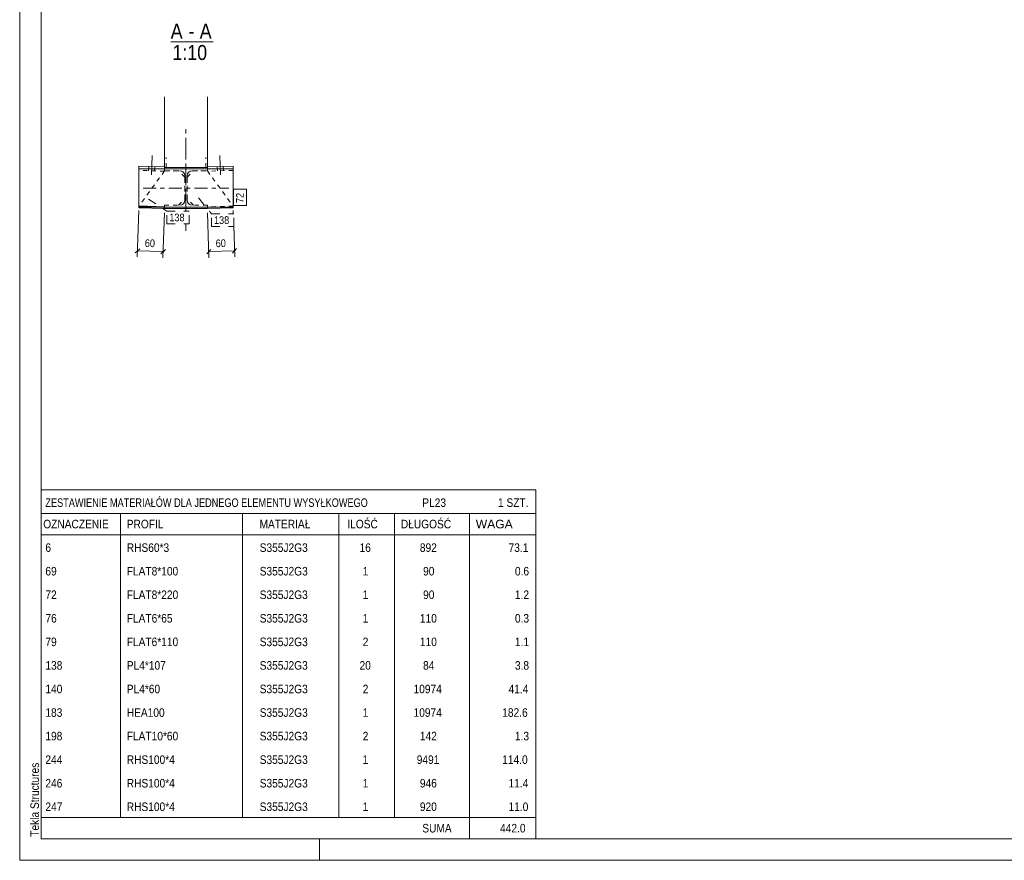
# Model space of a CAD drawing. Header units: millimetres. Extents: x 0 to 910, y 0 to 420.
# Tile 1 of 7: x 0 to 230, y 0 to 196. Entities that reach past the tile are written whole.
import ezdxf

# ---------------------------------------------------------------- set-up
doc = ezdxf.new("R2010")
doc.units = ezdxf.units.MM
for name, pattern in [('XKITLINE00', [0]), ('XKITLINE01', [4, 1, -1, 1, -1]), ('XKITLINE02', [4, 2, -2]), ('XKITLINE03', [6, 3, -1, 1, -1])]:
    doc.linetypes.add(name, pattern=pattern)
for name, color, linetype, lineweight in [('Arkusz rysunku', 3, 'Continuous', 0), ('Element', 2, 'Continuous', 0), ('Inny typ obiektu', 7, 'Continuous', 0), ('Wymiar', 4, 'Continuous', 0), ('Znak elementu', 2, 'Continuous', 0), ('Śruba', 3, 'Continuous', 0)]:
    doc.layers.add(name, color=color, linetype=linetype, lineweight=lineweight)
doc.styles.add('ARIAL', font='ARIAL.TTF')

msp = doc.modelspace()

# ---------------------------------------------------------------- linework, layer by layer
at = {"layer": 'Arkusz rysunku', "linetype": 'XKITLINE00', "lineweight": 0}
for p, q in [((0, 420), (0, 0)), ((5, 415), (5, 5)), ((5, 5), (905, 5)), ((70, 0), (70, 5)), ((0, 0), (910, 0))]:
    msp.add_line(p, q, dxfattribs=at)
at = {"layer": 'Element', "linetype": 'XKITLINE00', "lineweight": 0}
for p, q in [((33.83, 178.26), (33.83, 161.89)), ((43.83, 178.26), (43.83, 161.89)), ((27.83, 162.08), (27.8, 161.08)), ((27.8, 161.08), (27.83, 161.08)), ((27.83, 162.08), (33.83, 161.89)), ((27.83, 152.46), (27.83, 161.46)), ((49.83, 161.46), (27.83, 161.46)), ((33.83, 161.89), (33.81, 161.46)), ((43.83, 161.76), (33.83, 161.76)), ((33.83, 161.76), (33.83, 161.46)), ((49.82, 162.08), (43.82, 161.89)), ((43.82, 161.89), (43.84, 161.46)), ((43.83, 161.76), (43.83, 161.46)), ((49.85, 161.08), (49.82, 162.08)), ((49.83, 152.46), (49.83, 161.46)), ((49.85, 161.08), (49.83, 161.08)), ((27.82, 152.35), (27.83, 152.67)), ((27.82, 152.35), (33.81, 152.16)), ((49.83, 152.46), (27.83, 152.46)), ((33.81, 152.16), (33.82, 152.46)), ((33.83, 152.16), (33.83, 152.46)), ((33.83, 152.16), (43.83, 152.16)), ((43.84, 152.16), (43.83, 152.46)), ((43.83, 152.16), (43.83, 152.46)), ((43.84, 152.16), (49.84, 152.35)), ((49.84, 152.35), (49.83, 152.67))]:
    msp.add_line(p, q, dxfattribs=at)
at = {"layer": 'Element', "linetype": 'XKITLINE03', "lineweight": 0}
for p, q in [((38.83, 153.71), (38.83, 171.18)), ((38.83, 151.59), (38.83, 166.96)), ((28.83, 156.96), (48.83, 156.96)), ((38.83, 146.96), (38.83, 148.59))]:
    msp.add_line(p, q, dxfattribs=at)
at = {"layer": 'Element', "linetype": 'XKITLINE01', "lineweight": 0}
for p, q in [((34.23, 161.76), (34.23, 164.1)), ((43.43, 161.76), (43.43, 164.1)), ((33.8, 160.89), (27.83, 161.08)), ((33.83, 160.96), (27.83, 152.75)), ((33.81, 161.46), (33.8, 160.89)), ((33.83, 161.89), (33.83, 161.76)), ((43.83, 161.76), (33.83, 161.76)), ((33.83, 161.76), (33.83, 161.76)), ((33.83, 161.76), (33.89, 161.76)), ((33.83, 161.46), (33.83, 160.96)), ((37.08, 160.96), (33.83, 160.96)), ((33.83, 160.96), (37.38, 160.96)), ((33.89, 161.76), (34.06, 161.76)), ((34.23, 161.76), (34.23, 161.76)), ((38.58, 159.46), (37.08, 160.96)), ((37.38, 160.96), (37.83, 160.87)), ((39.08, 159.46), (40.58, 160.96)), ((39.82, 160.87), (40.28, 160.96)), ((40.28, 160.96), (43.83, 160.96)), ((40.58, 160.96), (43.83, 160.96)), ((43.43, 161.76), (43.43, 161.76)), ((43.83, 161.89), (43.83, 161.76)), ((43.83, 161.76), (43.83, 161.76)), ((43.83, 161.46), (43.83, 160.96)), ((43.83, 160.96), (49.82, 152.75)), ((43.85, 160.89), (43.84, 161.46)), ((49.83, 161.08), (43.85, 160.89)), ((38.48, 160.22), (38.58, 159.76)), ((38.58, 154.16), (38.58, 159.76)), ((38.58, 154.46), (38.58, 159.46)), ((39.08, 159.76), (39.17, 160.22)), ((39.08, 154.16), (39.08, 159.76)), ((39.08, 154.46), (39.08, 159.46)), ((37.08, 152.96), (38.58, 154.46)), ((38.58, 154.16), (38.48, 153.7)), ((40.58, 152.96), (39.08, 154.46)), ((39.17, 153.7), (39.08, 154.16)), ((33.82, 152.56), (27.83, 152.75)), ((27.83, 152.67), (27.83, 152.75)), ((27.83, 152.75), (33.82, 152.56)), ((33.82, 152.56), (33.83, 152.96)), ((33.82, 152.46), (33.82, 152.56)), ((33.83, 152.96), (37.08, 152.96)), ((33.83, 152.96), (37.38, 152.96)), ((33.83, 152.46), (33.83, 152.96)), ((37.83, 153.05), (37.38, 152.96)), ((40.28, 152.96), (39.82, 153.05)), ((43.83, 152.96), (40.28, 152.96)), ((43.83, 152.96), (40.58, 152.96)), ((43.83, 152.56), (43.83, 152.96)), ((43.83, 152.46), (43.83, 152.96)), ((49.82, 152.75), (43.83, 152.56)), ((49.82, 152.75), (43.83, 152.56)), ((43.83, 152.46), (43.83, 152.56)), ((49.83, 152.67), (49.82, 152.75))]:
    msp.add_line(p, q, dxfattribs=at)
for centre, start, end in [((37.38, 159.76), 22.5, 67.5), ((40.28, 159.76), 112.5, 157.5), ((37.38, 154.16), 292.5, 337.5), ((40.28, 154.16), 202.5, 247.5)]:
    msp.add_arc(centre, 1.2, start, end, dxfattribs=at)
at = {"layer": 'Inny typ obiektu', "linetype": 'XKITLINE00', "lineweight": 0}
for p, q in [((35.27, 191.1), (45.15, 191.1)), ((5, 86.5), (5, 81)), ((5, 86.5), (120.5, 86.5)), ((120.5, 86.5), (120.5, 81)), ((5, 81), (5, 76)), ((5, 81), (120.5, 81)), ((23.5, 81), (23.5, 76)), ((52, 76), (52, 81)), ((74.5, 81), (74.5, 76)), ((87.5, 81), (87.5, 76)), ((105, 81), (105, 76)), ((120.5, 81), (120.5, 76)), ((5, 76), (120.5, 76)), ((5, 76), (5, 70.5)), ((23.5, 76), (23.5, 70.5)), ((52, 70.5), (52, 76)), ((74.5, 76), (74.5, 70.5)), ((87.5, 76), (87.5, 70.5)), ((105, 76), (105, 70.5)), ((120.5, 76), (120.5, 70.5)), ((5, 70.5), (5, 65)), ((23.5, 70.5), (23.5, 65)), ((52, 65), (52, 70.5)), ((74.5, 70.5), (74.5, 65)), ((87.5, 70.5), (87.5, 65)), ((105, 70.5), (105, 65)), ((120.5, 70.5), (120.5, 65)), ((5, 65), (5, 59.5)), ((23.5, 65), (23.5, 59.5)), ((52, 59.5), (52, 65)), ((74.5, 65), (74.5, 59.5)), ((87.5, 65), (87.5, 59.5)), ((105, 65), (105, 59.5)), ((120.5, 65), (120.5, 59.5)), ((5, 59.5), (5, 54)), ((23.5, 59.5), (23.5, 54)), ((52, 54), (52, 59.5)), ((74.5, 59.5), (74.5, 54)), ((87.5, 59.5), (87.5, 54)), ((105, 59.5), (105, 54)), ((120.5, 59.5), (120.5, 54)), ((5, 54), (5, 48.5)), ((23.5, 54), (23.5, 48.5)), ((52, 48.5), (52, 54)), ((74.5, 54), (74.5, 48.5)), ((87.5, 54), (87.5, 48.5)), ((105, 54), (105, 48.5)), ((120.5, 54), (120.5, 48.5)), ((5, 48.5), (5, 43)), ((23.5, 48.5), (23.5, 43)), ((52, 43), (52, 48.5)), ((74.5, 48.5), (74.5, 43)), ((87.5, 48.5), (87.5, 43)), ((105, 48.5), (105, 43)), ((120.5, 48.5), (120.5, 43)), ((5, 43), (5, 37.5)), ((23.5, 43), (23.5, 37.5)), ((52, 37.5), (52, 43)), ((74.5, 43), (74.5, 37.5)), ((87.5, 43), (87.5, 37.5)), ((105, 43), (105, 37.5)), ((120.5, 43), (120.5, 37.5)), ((5, 37.5), (5, 32)), ((23.5, 37.5), (23.5, 32)), ((52, 32), (52, 37.5)), ((74.5, 37.5), (74.5, 32)), ((87.5, 37.5), (87.5, 32)), ((105, 37.5), (105, 32)), ((120.5, 37.5), (120.5, 32)), ((5, 32), (5, 26.5)), ((23.5, 32), (23.5, 26.5)), ((52, 26.5), (52, 32)), ((74.5, 32), (74.5, 26.5)), ((87.5, 32), (87.5, 26.5)), ((105, 32), (105, 26.5)), ((120.5, 32), (120.5, 26.5)), ((5, 26.5), (5, 21)), ((23.5, 26.5), (23.5, 21)), ((52, 21), (52, 26.5)), ((74.5, 26.5), (74.5, 21)), ((87.5, 26.5), (87.5, 21)), ((105, 26.5), (105, 21)), ((120.5, 26.5), (120.5, 21)), ((5, 21), (5, 15.5)), ((23.5, 21), (23.5, 15.5)), ((52, 15.5), (52, 21)), ((74.5, 21), (74.5, 15.5)), ((87.5, 21), (87.5, 15.5)), ((105, 21), (105, 15.5)), ((120.5, 21), (120.5, 15.5)), ((5, 15.5), (5, 10)), ((23.5, 15.5), (23.5, 10)), ((52, 10), (52, 15.5)), ((74.5, 15.5), (74.5, 10)), ((87.5, 15.5), (87.5, 10)), ((105, 15.5), (105, 10)), ((120.5, 15.5), (120.5, 10)), ((5, 10), (5, 5)), ((5, 10), (120.5, 10)), ((105, 10), (105, 5)), ((120.5, 10), (120.5, 5)), ((5, 5), (120.5, 5))]:
    msp.add_line(p, q, dxfattribs=at)
at = {"layer": 'Wymiar', "linetype": 'XKITLINE00', "lineweight": 0}
for p, q in [((27.8, 151.75), (27.45, 140.87)), ((49.85, 151.75), (49.88, 150.97)), ((33.78, 151.16), (33.45, 140.68)), ((43.87, 151.16), (44.2, 140.68)), ((49.97, 148.19), (50.2, 140.87)), ((28.02, 142.8), (26.98, 141.81)), ((34.02, 142.61), (32.97, 141.63)), ((44.65, 142.64), (43.66, 141.59)), ((50.64, 142.83), (49.66, 141.78)), ((27.5, 142.31), (33.5, 142.12)), ((44.15, 142.12), (50.15, 142.31))]:
    msp.add_line(p, q, dxfattribs=at)
at = {"layer": 'Znak elementu', "linetype": 'XKITLINE00', "lineweight": 0}
for p, q in [((49.93, 152.86), (49.93, 156.73)), ((52.93, 156.73), (49.93, 156.73)), ((52.93, 152.86), (52.93, 156.73)), ((52.93, 152.86), (49.93, 152.86))]:
    msp.add_line(p, q, dxfattribs=at)
at = {"layer": 'Znak elementu', "linetype": 'XKITLINE02', "lineweight": 0}
for p, q in [((30.09, 154.33), (34.33, 151.59)), ((41.76, 154.66), (44.76, 150.97)), ((34.33, 151.59), (39.54, 151.59)), ((34.33, 148.59), (34.33, 151.59)), ((39.54, 148.59), (39.54, 151.59)), ((44.76, 150.97), (49.97, 150.97)), ((44.76, 147.97), (44.76, 150.97)), ((49.97, 147.97), (49.97, 150.97)), ((34.33, 148.59), (39.54, 148.59)), ((44.76, 147.97), (49.97, 147.97))]:
    msp.add_line(p, q, dxfattribs=at)
at = {"layer": 'Śruba', "linetype": 'XKITLINE00', "lineweight": 0}
for p, q in [((30.91, 164.53), (30.77, 160.04)), ((46.74, 164.53), (46.88, 160.04)), ((30.13, 162.01), (30.1, 161.01)), ((31.53, 161.96), (31.5, 160.96)), ((46.12, 161.96), (46.15, 160.96)), ((47.52, 162.01), (47.55, 161.01))]:
    msp.add_line(p, q, dxfattribs=at)

# ---------------------------------------------------------------- texts
at = {"layer": 'Arkusz rysunku', "style": 'ARIAL', "width": 0.85}
msp.add_text('Tekla Structures', height=2, rotation=90, dxfattribs=at).set_placement((4.5, 5.5))
at = {"layer": 'Inny typ obiektu', "style": 'ARIAL'}
for s, height, width, p in [('A', 3.5, 0.85, (35.27, 191.85)), ('-', 3.5, 0.85, (39.44, 191.85)), ('A', 3.5, 0.85, (42.04, 191.85)), ('1:10', 3.5, 0.85, (35.67, 186.85)), ('ZESTAWIENIE MATERIAŁÓW DLA JEDNEGO ELEMENTU WYSYŁKOWEGO', 2, 0.765, (6, 82.5)), ('PL23', 2, 0.85, (94, 82.5)), ('1', 2, 0.85, (111.69, 82.5)), (' SZT.', 2, 0.85, (113, 82.5)), ('OZNACZENIE', 2, 0.85, (5.5, 77.5)), ('PROFIL', 2, 0.85, (25, 77.5)), ('MATERIAŁ', 2, 0.85, (56, 77.5)), ('ILOŚĆ', 2, 0.85, (76.5, 77.5)), ('DŁUGOŚĆ', 2, 0.85, (89, 77.5)), ('WAGA', 2, 1.008832, (106.5, 77.5)), ('6', 2, 0.85, (6, 72)), ('RHS60*3', 2, 0.85, (25, 72)), ('S355J2G3', 2, 0.85, (56.04, 72)), ('16', 2, 0.85, (79.35, 72)), ('892', 2, 0.85, (93.44, 72)), ('73.1', 2, 0.85, (114.15, 72)), ('69', 2, 0.85, (6, 66.5)), ('FLAT8*100', 2, 0.85, (25, 66.5)), ('S355J2G3', 2, 0.85, (56.04, 66.5)), ('1', 2, 0.85, (80.09, 66.5)), ('90', 2, 0.85, (94.19, 66.5)), ('0.6', 2, 0.85, (115.63, 66.5)), ('72', 2, 0.85, (6, 61)), ('FLAT8*220', 2, 0.85, (25, 61)), ('S355J2G3', 2, 0.85, (56.04, 61)), ('1', 2, 0.85, (80.09, 61)), ('90', 2, 0.85, (94.19, 61)), ('1.2', 2, 0.85, (115.63, 61)), ('76', 2, 0.85, (6, 55.5)), ('FLAT6*65', 2, 0.85, (25, 55.5)), ('S355J2G3', 2, 0.85, (56.04, 55.5)), ('1', 2, 0.85, (80.09, 55.5)), ('110', 2, 0.85, (93.44, 55.5)), ('0.3', 2, 0.85, (115.63, 55.5)), ('79', 2, 0.85, (6, 50)), ('FLAT6*110', 2, 0.85, (25, 50)), ('S355J2G3', 2, 0.85, (56.04, 50)), ('2', 2, 0.85, (80.09, 50)), ('110', 2, 0.85, (93.44, 50)), ('1.1', 2, 0.85, (115.63, 50)), ('138', 2, 0.85, (6, 44.5)), ('PL4*107', 2, 0.85, (25, 44.5)), ('S355J2G3', 2, 0.85, (56.04, 44.5)), ('20', 2, 0.85, (79.35, 44.5)), ('84', 2, 0.85, (94.19, 44.5)), ('3.8', 2, 0.85, (115.63, 44.5)), ('140', 2, 0.85, (6, 39)), ('PL4*60', 2, 0.85, (25, 39)), ('S355J2G3', 2, 0.85, (56.04, 39)), ('2', 2, 0.85, (80.09, 39)), ('10974', 2, 0.85, (91.96, 39)), ('41.4', 2, 0.85, (114.15, 39)), ('183', 2, 0.85, (6, 33.5)), ('HEA100', 2, 0.85, (25, 33.5)), ('S355J2G3', 2, 0.85, (56.04, 33.5)), ('1', 2, 0.85, (80.09, 33.5)), ('10974', 2, 0.85, (91.96, 33.5)), ('182.6', 2, 0.85, (112.67, 33.5)), ('198', 2, 0.85, (6, 28)), ('FLAT10*60', 2, 0.85, (25, 28)), ('S355J2G3', 2, 0.85, (56.04, 28)), ('2', 2, 0.85, (80.09, 28)), ('142', 2, 0.85, (93.44, 28)), ('1.3', 2, 0.85, (115.63, 28)), ('244', 2, 0.85, (6, 22.5)), ('RHS100*4', 2, 0.85, (25, 22.5)), ('S355J2G3', 2, 0.85, (56.04, 22.5)), ('1', 2, 0.85, (80.09, 22.5)), ('9491', 2, 0.85, (92.7, 22.5)), ('114.0', 2, 0.85, (112.67, 22.5)), ('246', 2, 0.85, (6, 17)), ('RHS100*4', 2, 0.85, (25, 17)), ('S355J2G3', 2, 0.85, (56.04, 17)), ('1', 2, 0.85, (80.09, 17)), ('946', 2, 0.85, (93.44, 17)), ('11.4', 2, 0.85, (114.15, 17)), ('247', 2, 0.85, (6, 11.5)), ('RHS100*4', 2, 0.85, (25, 11.5)), ('S355J2G3', 2, 0.85, (56.04, 11.5)), ('1', 2, 0.85, (80.09, 11.5)), ('920', 2, 0.85, (93.44, 11.5)), ('11.0', 2, 0.85, (114.15, 11.5)), ('SUMA', 2, 0.85, (94, 6.5)), ('442.0', 2, 0.85, (112.17, 6.5))]:
    msp.add_text(s, height=height, dxfattribs=dict(at, width=width)).set_placement(p)
at = {"layer": 'Wymiar', "style": 'ARIAL', "width": 0.85}
for rotation, p in [(-1.7991, (29.19, 143.21)), (1.7991, (45.79, 143.13))]:
    msp.add_text('60', height=1.8, rotation=rotation, dxfattribs=at).set_placement(p)
at = {"layer": 'Znak elementu', "style": 'ARIAL', "width": 0.85}
msp.add_text('72', height=1.8, rotation=90.0002, dxfattribs=at).set_placement((52.33, 153.46))
for p in [(34.93, 149.19), (45.36, 148.57)]:
    msp.add_text('138', height=1.8, dxfattribs=at).set_placement(p)

doc.saveas('drawing.dxf')
